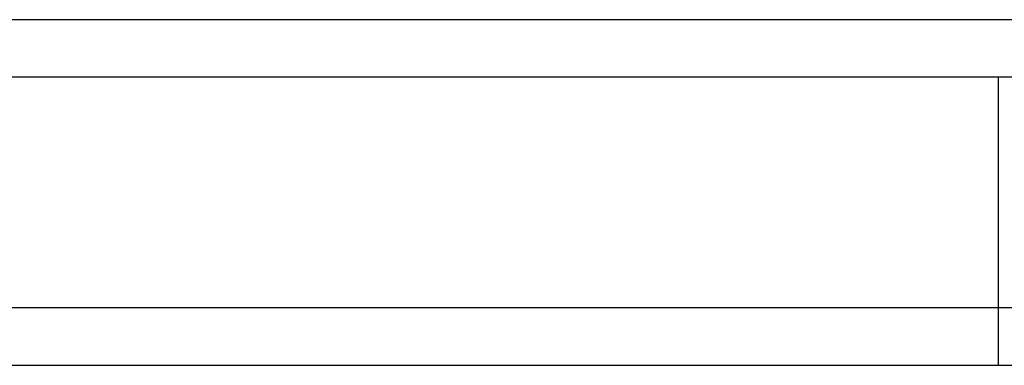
# Model space of a CAD drawing. Header units: millimetres. Extents: x 897 to 1316, y -238 to -85.
# Tile 32 of 50: x 1211 to 1236, y -211 to -202. Entities that reach past the tile are written whole.
import ezdxf
from ezdxf.lldxf.tags import DXFTag

# ---------------------------------------------------------------- set-up
doc = ezdxf.new("R2010")
doc.units = ezdxf.units.MM
for name, color, linetype in [('2', 7, 'CONTINUOUS'), ('HID', 2, 'DASHED'), ('OUT', 3, 'CONTINUOUS')]:
    doc.layers.add(name, color=color, linetype=linetype)
tags = doc.linetypes.add('DASHED', pattern=[25.72, 12.86, -12.86]).pattern_tags.tags
tags[6:7] = [DXFTag(74, 4), DXFTag(75, 0), DXFTag(340, '0'), DXFTag(46, 0.0), DXFTag(50, 0.0), DXFTag(44, 0.0), DXFTag(45, 0.0)]
tags[4:5] = [DXFTag(74, 4), DXFTag(75, 0), DXFTag(340, '0'), DXFTag(46, 0.0), DXFTag(50, 0.0), DXFTag(44, 0.0), DXFTag(45, 0.0)]

msp = doc.modelspace()

# ---------------------------------------------------------------- linework, layer by layer
at = {"layer": '2', "color": 0, "linetype": 'Continuous'}
msp.add_line((1300.697, -211.186), (1055.697, -211.186), dxfattribs=at)
msp.add_open_spline([(1300.697, -209.686), (1106.811, -209.686)], degree=1, dxfattribs=at)
at = {"layer": 'HID', "color": 0, "ltscale": 0.2}
msp.add_line((1236.197, -211.186), (1236.197, -203.686), dxfattribs=at)
at = {"layer": 'OUT', "color": 0}
for p, q in [((1268.697, -202.186), (1145.697, -202.186)), ((1268.697, -203.686), (1145.697, -203.686))]:
    msp.add_line(p, q, dxfattribs=at)

doc.saveas('drawing.dxf')
